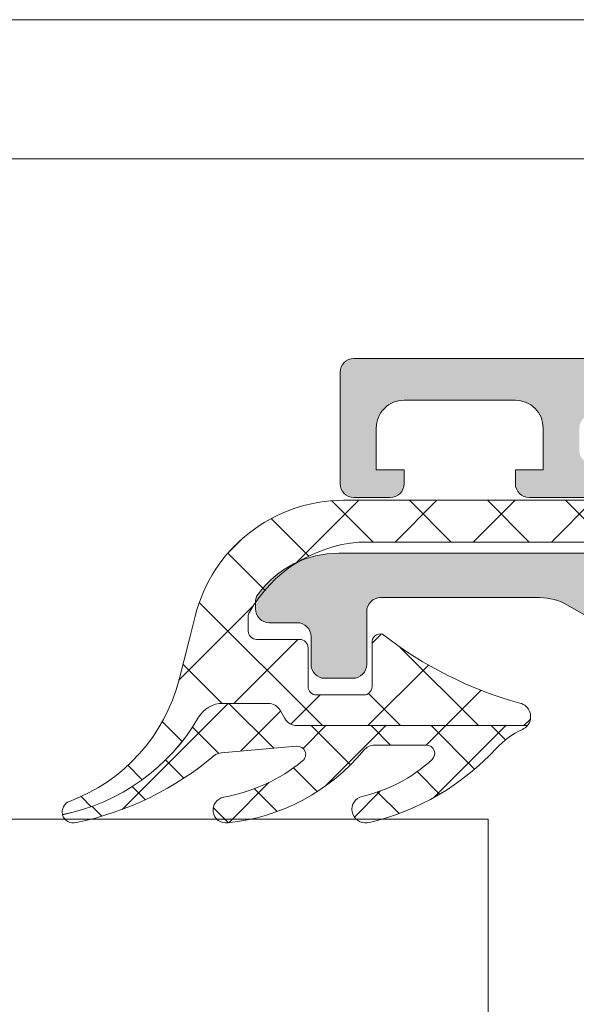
# Model space of a CAD drawing. Header units: millimetres. Extents: x 213386 to 506888, y 183055 to 450952.
# Tile 249 of 256: x 379354 to 379374, y 307937 to 307972. Entities that reach past the tile are written whole.
import ezdxf

# ---------------------------------------------------------------- set-up
doc = ezdxf.new("R2010")
doc.units = ezdxf.units.MM
doc.linetypes.add('ČÁRKOVANÁ', pattern=[19.049999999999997, 12.7, -6.35])
doc.layers.add('FASÁDA DETAILNÍ', color=255, linetype='Continuous', lineweight=0)

msp = doc.modelspace()

# ---------------------------------------------------------------- hatches: boundary and pattern name
at = {"layer": 'FASÁDA DETAILNÍ'}
h = msp.add_hatch(color=256, dxfattribs=at)
edge = h.paths.add_edge_path()
edge.add_arc((379366.1488604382, 307959.4724513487), 0.5000674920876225, 90.00773245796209, 179.9922675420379)
edge.add_line((379365.6487929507, 307959.4725188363), (379365.6487929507, 307955.4725188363))
edge.add_arc((379366.1488604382, 307955.4725863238), 0.5000674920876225, 180.0077324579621, 269.9922675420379)
edge.add_line((379366.1487929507, 307954.9725188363), (379367.4488417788, 307954.9725188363))
edge.add_arc((379367.44880488, 307955.472555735), 0.5000369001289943, 270.0042279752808, 359.9957720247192)
edge.add_line((379367.9488417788, 307955.4725188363), (379367.9488417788, 307955.9725188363))
edge.add_line((379367.9488417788, 307955.9725188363), (379366.9488417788, 307955.9725188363))
edge.add_line((379366.9488417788, 307955.9725188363), (379366.9488417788, 307957.4725188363))
edge.add_arc((379367.9488048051, 307957.4725558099), 0.9999630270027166, 89.99788148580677, 180.0021185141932, ccw=False)
edge.add_line((379367.9488417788, 307958.4725188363), (379371.9488417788, 307958.4725188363))
edge.add_arc((379371.9487649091, 307957.4724419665), 1.000076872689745, 0.004403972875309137, 89.9955960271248, ccw=False)
edge.add_line((379372.9488417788, 307957.4725188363), (379372.9488417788, 307955.9725188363))
edge.add_line((379372.9488417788, 307955.9725188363), (379371.9488417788, 307955.9725188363))
edge.add_line((379371.9488417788, 307955.9725188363), (379371.9488417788, 307955.4725188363))
edge.add_arc((379372.448784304, 307955.4724613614), 0.4999425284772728, 179.9934131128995, 270.0065868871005)
edge.add_line((379372.4488417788, 307954.9725188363), (379375.2488295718, 307954.9725188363))
edge.add_arc((379375.2488295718, 307955.4725188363), 0.5, 270, 360)
edge.add_line((379375.7488295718, 307955.4725188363), (379375.7488295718, 307955.6725188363))
edge.add_arc((379375.2488295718, 307955.6725188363), 0.5, 0, 90)
edge.add_line((379375.2488295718, 307956.1725188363), (379374.7488295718, 307956.1725188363))
edge.add_arc((379374.7488646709, 307956.6725539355), 0.5000351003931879, 180.0040217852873, 269.99597821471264, ccw=False)
edge.add_line((379374.2488295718, 307956.6725188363), (379374.2488295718, 307957.4725218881))
edge.add_arc((379374.7488461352, 307957.4725053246), 0.5000165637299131, 90.00189796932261, 179.9981020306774, ccw=False)
edge.add_line((379374.7488295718, 307957.9725218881), (379406.0488234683, 307957.9725218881))
edge.add_line((379406.0488234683, 307957.9725218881), (379412.0872810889, 307957.540125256))
edge.add_arc((379412.0488250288, 307956.5409055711), 0.9999594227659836, 0, 87.79599713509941, ccw=False)
edge.add_line((379413.0487844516, 307956.5409055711), (379413.0487844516, 307949.8724533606))
edge.add_arc((379412.5487844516, 307949.8724533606), 0.5, -90, 0, ccw=False)
edge.add_line((379412.5487844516, 307949.3724533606), (379411.6487844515, 307949.3724533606))
edge.add_arc((379411.6487844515, 307948.8724533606), 0.5, 90, 180)
edge.add_line((379411.1487844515, 307948.8724533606), (379411.1487844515, 307947.4724518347))
edge.add_arc((379411.069948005, 307947.2049312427), 0.2788950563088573, -1.1645893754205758, 73.5801235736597, ccw=False)
edge.add_line((379411.3487854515, 307947.1992628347), (379411.3487854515, 307946.7456688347))
edge.add_arc((379411.0699173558, 307946.7400081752), 0.2789255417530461, -73.57540543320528, 1.1628700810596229, ccw=False)
edge.add_line((379411.1487844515, 307946.4724648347), (379411.1487844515, 307944.5924538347))
edge.add_arc((379411.4487844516, 307944.5924538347), 0.3000000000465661, 180, 269.9999999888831)
edge.add_line((379411.4487844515, 307944.2924538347), (379412.4287587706, 307944.2924538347))
edge.add_arc((379412.4287587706, 307944.5924538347), 0.2999999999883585, 270, 360)
edge.add_line((379412.7287587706, 307944.5924538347), (379412.7287587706, 307947.3524518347))
edge.add_arc((379412.8487587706, 307947.3524518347), 0.1199999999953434, 89.99999997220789, 180, ccw=False)
edge.add_line((379412.8487587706, 307947.4724518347), (379417.1487844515, 307947.4724518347))
edge.add_arc((379417.1487844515, 307946.9724518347), 0.5, 0, 90, ccw=False)
edge.add_line((379417.6487844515, 307946.9724518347), (379417.6487844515, 307946.2724518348))
edge.add_line((379417.6487844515, 307946.2724518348), (379416.2672889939, 307943.8796315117))
edge.add_arc((379416.3869042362, 307943.8105716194), 0.1381197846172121, 149.9999999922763, 270)
edge.add_line((379416.3869042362, 307943.6724518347), (379420.1487844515, 307943.6724518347))
edge.add_arc((379420.1487844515, 307941.6724518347), 2, 0, 90, ccw=False)
edge.add_line((379422.1487844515, 307941.6724518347), (379422.1487844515, 307941.104456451))
edge.add_arc((379422.6487844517, 307941.104456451), 0.5000000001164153, 180, 214.4790717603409)
edge.add_arc((379426.3582830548, 307943.6519297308), 4.999999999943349, 214.4790717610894, 264.6507719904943)
edge.add_arc((379425.9106646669, 307938.8105784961), 0.1381197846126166, 262.2975624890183, 390.0000000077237)
edge.add_line((379426.0302799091, 307938.8796383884), (379424.6487844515, 307941.2724587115))
edge.add_line((379424.6487844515, 307941.2724587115), (379424.6487844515, 307941.9724587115))
edge.add_arc((379425.1487844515, 307941.9724587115), 0.5, 90, 180, ccw=False)
edge.add_line((379425.1487844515, 307942.4724587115), (379429.4488101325, 307942.4724587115))
edge.add_arc((379429.4488101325, 307942.3524587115), 0.1199999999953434, 0, 90, ccw=False)
edge.add_line((379429.5688101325, 307942.3524587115), (379429.5688101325, 307939.5924607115))
edge.add_arc((379429.8688101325, 307939.5924607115), 0.2999999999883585, 180, 270)
edge.add_line((379429.8688101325, 307939.2924607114), (379430.8487844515, 307939.2924607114))
edge.add_arc((379430.8487844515, 307939.5924607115), 0.3000000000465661, 270.0000000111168, 360)
edge.add_line((379431.1487844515, 307939.5924607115), (379431.1487844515, 307941.4724717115))
edge.add_arc((379431.2276515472, 307941.740015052), 0.2789255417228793, 178.837129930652, 253.57540544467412, ccw=False)
edge.add_line((379430.9487834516, 307941.7456757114), (379430.9487834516, 307942.1992697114))
edge.add_arc((379431.2276208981, 307942.2049381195), 0.2788950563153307, 106.41987642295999, 181.1645893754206, ccw=False)
edge.add_line((379431.1487844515, 307942.4724587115), (379431.1487844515, 307945.4725171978))
edge.add_line((379431.1487844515, 307945.4725171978), (379430.4487120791, 307946.1726200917))
edge.add_line((379430.4487120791, 307946.1726200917), (379429.8487059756, 307946.1726200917))
edge.add_line((379429.8487059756, 307946.1726200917), (379429.8487059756, 307944.5726139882))
edge.add_arc((379429.3486965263, 307944.5726234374), 0.5000094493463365, 270.00108278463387, 359.9989172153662, ccw=False)
edge.add_line((379429.3487059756, 307944.0726139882), (379428.9532778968, 307944.0726139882))
edge.add_arc((379428.9532778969, 307944.5726139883), 0.5000000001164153, 254.9999999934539, 269.9999999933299, ccw=False)
edge.add_line((379428.8238683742, 307944.0896510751), (379427.3899816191, 307944.4738598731))
edge.add_arc((379427.6488006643, 307945.4397856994), 1.00000000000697, 180, 254.9999999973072, ccw=False)
edge.add_line((379426.6488006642, 307945.4397856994), (379426.6488006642, 307951.1726078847))
edge.add_line((379426.6488006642, 307951.1726078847), (379429.8487059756, 307951.1726078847))
edge.add_line((379429.8487059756, 307951.1726078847), (379429.8487059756, 307950.3726200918))
edge.add_line((379429.8487059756, 307950.3726200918), (379430.4487120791, 307950.3726200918))
edge.add_line((379430.4487120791, 307950.3726200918), (379431.1486937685, 307951.5850529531))
edge.add_line((379431.1486937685, 307951.5850529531), (379431.1486937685, 307952.6726078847))
edge.add_line((379431.1486937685, 307952.6726078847), (379416.1487844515, 307952.6726078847))
edge.add_arc((379416.1487844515, 307953.1726078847), 0.5, 180, 270, ccw=False)
edge.add_line((379415.6487844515, 307953.1726078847), (379415.6487844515, 307958.9725188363))
edge.add_arc((379414.6487844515, 307958.9725188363), 1, 0, 90)
edge.add_line((379414.6487844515, 307959.9725188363), (379366.1487929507, 307959.9725188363))
edge = h.paths.add_edge_path(flags=16)
edge.add_line((379425.0488006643, 307950.3726200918), (379425.0488006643, 307945.9726200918))
edge.add_arc((379424.5488006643, 307945.9726200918), 0.5, -90, 0, ccw=False)
edge.add_line((379424.5488006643, 307945.4726200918), (379420.1488006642, 307945.4726200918))
edge.add_arc((379420.1488006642, 307945.9726200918), 0.5, 180, 270, ccw=False)
edge.add_line((379419.6488006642, 307945.9726200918), (379419.6488006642, 307950.3726200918))
edge.add_arc((379420.1488006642, 307950.3726200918), 0.5, 90, 180, ccw=False)
edge.add_line((379420.1488006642, 307950.8726200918), (379424.5488006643, 307950.8726200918))
edge.add_arc((379424.5488006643, 307950.3726200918), 0.5, 0, 90, ccw=False)
h = msp.add_hatch(dxfattribs=at)
h.set_pattern_fill('ANSI37', color=256, scale=0.625, angle=270, style=0)
h.set_pattern_definition([(315, (379375.6487931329, 307952.9725188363), (1.403165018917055, 1.403165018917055), []), (44.99999999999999, (379375.6487931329, 307952.9725188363), (-1.403165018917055, 1.403165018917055), [])])
edge = h.paths.add_edge_path()
edge.add_ellipse((379366.7618776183, 307948.3519570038), major_axis=(-5.03946705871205, 0), ratio=1, start_angle=274.9644612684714, end_angle=330.2082155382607)
edge.add_ellipse((379362.648793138, 307950.7067572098), major_axis=(-0.3000000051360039, 0), ratio=1, start_angle=330.2078270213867, end_angle=359.9993073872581)
edge.add_line((379362.3487931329, 307950.7067608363), (379362.3487901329, 307950.1724768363))
edge.add_ellipse((379362.6487898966, 307950.1724756), major_axis=(-0.2999997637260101, 0), ratio=1, start_angle=-0.0002361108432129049, end_angle=90.00004511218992)
edge.add_line((379362.6487901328, 307949.8724758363), (379364.1987871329, 307949.8724758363))
edge.add_ellipse((379364.1987794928, 307949.5724651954), major_axis=(-0.3000106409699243, 0), ratio=1, start_angle=180.0043239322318, end_angle=269.9985408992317, ccw=False)
edge.add_line((379364.4987901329, 307949.5724878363), (379364.4988011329, 307948.1725058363))
edge.add_ellipse((379364.7987909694, 307948.1725086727), major_axis=(-0.2999898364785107, 0), ratio=1, start_angle=0.0005417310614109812, end_angle=89.99964924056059)
edge.add_line((379364.7987891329, 307947.8725188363), (379366.4988011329, 307947.8725188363))
edge.add_ellipse((379366.4987939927, 307948.1725289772), major_axis=(-0.3000101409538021, 0), ratio=1, start_angle=90.00136362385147, end_angle=179.9955805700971)
edge.add_line((379366.7988041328, 307948.1725058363), (379366.7987931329, 307949.7363368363))
edge.add_ellipse((379367.0999521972, 307949.7691938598), major_axis=(-0.3029461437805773, 0), ratio=1, start_angle=-103.48357731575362, end_angle=6.226450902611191, ccw=False)
edge.add_ellipse((379375.8048753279, 307961.0851581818), major_axis=(-14.00076634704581, 0), ratio=1, start_angle=51.92437992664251, end_angle=74.69826779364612)
edge.add_ellipse((379371.9981617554, 307947.0929204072), major_axis=(-0.5004721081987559, 0), ratio=1, start_angle=140.1933656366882, end_angle=257.0823914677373, ccw=False)
edge.add_line((379372.3826291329, 307946.7725188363), (379364.0993501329, 307946.7725188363))
edge.add_ellipse((379364.0993506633, 307947.2725185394), major_axis=(-0.4999997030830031, 0), ratio=1, start_angle=29.999980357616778, end_angle=89.99993921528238, ccw=False)
edge.add_line((379363.6663381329, 307947.0225188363), (379363.4931321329, 307947.3225188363))
edge.add_ellipse((379363.0601196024, 307947.0725191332), major_axis=(-0.4999997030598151, 0), ratio=1, start_angle=209.9999803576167, end_angle=269.9999392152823)
edge.add_line((379363.0601201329, 307947.5725188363), (379361.4307721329, 307947.5725188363))
edge.add_ellipse((379361.4307713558, 307946.5725194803), major_axis=(-0.9999993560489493, 0), ratio=1, start_angle=269.9999554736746, end_angle=329.949661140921)
edge.add_ellipse((379354.2463906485, 307950.7288462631), major_axis=(-7.300023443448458, 0), ratio=1, start_angle=101.2855536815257, end_angle=149.9496454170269, ccw=False)
edge.add_ellipse((379356.0616227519, 307943.6725092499), major_axis=(-0.3999905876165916, 0), ratio=1, start_angle=-69.49817055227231, end_angle=14.85297522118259, ccw=False)
edge.add_ellipse((379353.6875558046, 307950.0216073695), major_axis=(-6.378448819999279, 0), ratio=1, start_angle=110.501874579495, end_angle=165.5474022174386)
edge.add_line((379359.8641551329, 307948.4296808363), (379360.2277421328, 307949.8403878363))
edge.add_line((379360.2277421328, 307949.8403878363), (379360.4378551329, 307950.7030888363))
edge.add_ellipse((379365.7744778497, 307949.3725238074), major_axis=(-5.499995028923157, 0), ratio=1, start_angle=269.9999657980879, end_angle=346.00004503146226, ccw=False)
edge.add_line((379365.7744811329, 307954.8725188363), (379378.1925091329, 307954.8725188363))
edge.add_line((379378.1925091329, 307954.8725188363), (379379.5555661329, 307954.5848998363))
edge.add_ellipse((379379.658798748, 307955.0741261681), major_axis=(-0.4999993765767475, 0), ratio=1, start_angle=78.08469922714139, end_angle=139.7162484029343)
edge.add_line((379380.0402241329, 307954.7508398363), (379381.6138351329, 307956.6074478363))
edge.add_ellipse((379382.1859741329, 307956.1225183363), major_axis=(-0.749999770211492, 0), ratio=1, start_angle=139.7162938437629, end_angle=319.71629384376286, ccw=False)
edge.add_line((379382.7581131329, 307955.6375888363), (379380.7988271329, 307953.3259448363))
edge.add_ellipse((379380.0359755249, 307953.9725169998), major_axis=(-0.9999990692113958, 0), ratio=1, start_angle=78.0847521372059, end_angle=139.7163013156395, ccw=False)
edge.add_line((379379.8295111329, 307952.9940638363), (379378.0359741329, 307953.3725188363))
edge.add_line((379378.0359741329, 307953.3725188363), (379366.3257731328, 307953.3725188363))
h = msp.add_hatch(color=256, dxfattribs=at)
edge = h.paths.add_edge_path()
edge.add_line((379380.1487931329, 307950.5725188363), (379379.7755881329, 307950.2725188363))
edge.add_line((379379.7755881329, 307950.2725188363), (379375.8023831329, 307950.2725188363))
edge.add_ellipse((379375.8023847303, 307952.2725260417), major_axis=(-2.000007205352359, 0), ratio=1, start_angle=60.000066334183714, end_angle=89.99995423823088, ccw=False)
edge.add_line((379374.8023831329, 307950.5404678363), (379373.8253311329, 307951.1045698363))
edge.add_ellipse((379372.8253295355, 307949.3725116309), major_axis=(-2.000007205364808, 0), ratio=1, start_angle=240.0000663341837, end_angle=269.9999542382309)
edge.add_line((379372.8253311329, 307951.3725188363), (379367.1054971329, 307951.3725188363))
edge.add_ellipse((379367.1054967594, 307950.8725192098), major_axis=(-0.4999996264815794, 0), ratio=1, start_angle=-90.00004280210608, end_angle=4.280210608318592e-05)
edge.add_line((379366.6054971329, 307950.8725188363), (379366.6054971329, 307948.9725188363))
edge.add_ellipse((379366.1057551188, 307948.9722608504), major_axis=(-0.499742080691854, 0), ratio=1, start_angle=89.9704217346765, end_angle=180.0295782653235, ccw=False)
edge.add_line((379366.1054971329, 307948.4725188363), (379365.1054971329, 307948.4725188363))
edge.add_ellipse((379365.105239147, 307948.9722608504), major_axis=(-0.499742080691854, 0), ratio=1, start_angle=-0.029578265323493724, end_angle=90.0295782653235, ccw=False)
edge.add_line((379364.6054971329, 307948.9725188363), (379364.6054971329, 307949.9725188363))
edge.add_ellipse((379364.1057576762, 307949.9727793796), major_axis=(-0.4997395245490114, 0), ratio=1, start_angle=179.9701283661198, end_angle=270.0298716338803)
edge.add_line((379364.1054971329, 307950.4725188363), (379363.1054971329, 307950.4725188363))
edge.add_ellipse((379363.105243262, 307950.9722669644), major_axis=(-0.4997481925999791, 0), ratio=1, start_angle=-0.028876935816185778, end_angle=90.02910612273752, ccw=False)
edge.add_line((379362.6054951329, 307950.9725188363), (379362.6054951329, 307951.2055498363))
edge.add_ellipse((379363.105494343, 307951.2055503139), major_axis=(-0.4999992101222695, 0), ratio=1, start_angle=-36.24931301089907, end_angle=5.472831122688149e-05, ccw=False)
edge.add_ellipse((379365.6054976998, 307949.3725124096), major_axis=(-3.600006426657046, 0), ratio=1, start_angle=270.0000408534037, end_angle=323.7506139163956, ccw=False)
edge.add_line((379365.6054951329, 307952.9725188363), (379375.5487931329, 307952.9725188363))
edge.add_ellipse((379375.5487932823, 307952.7725189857), major_axis=(-0.1999998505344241, 0), ratio=1, start_angle=179.9999571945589, end_angle=270.0000428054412, ccw=False)
edge.add_line((379375.7487931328, 307952.7725188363), (379375.7487931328, 307952.0552978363))
edge.add_line((379375.7487931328, 307952.0552978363), (379375.6078321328, 307951.9143988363))
edge.add_ellipse((379375.7487935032, 307951.7725188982), major_axis=(-0.2000000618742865, 0), ratio=1, start_angle=-45.1860756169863, end_angle=89.99989391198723)
edge.add_line((379375.7487931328, 307951.5725188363), (379377.6483621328, 307951.5725188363))
edge.add_line((379377.6483621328, 307951.5725188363), (379381.7270101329, 307951.2582008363))
edge.add_ellipse((379381.6487926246, 307950.7643561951), major_axis=(-0.5000005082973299, 0), ratio=1, start_angle=180.0000734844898, end_angle=260.9999772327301, ccw=False)
edge.add_line((379382.1487931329, 307950.7643568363), (379382.1487931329, 307950.5725188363))
edge.add_ellipse((379381.6487935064, 307950.5725184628), major_axis=(-0.4999996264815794, 0), ratio=1, start_angle=89.99995719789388, end_angle=180.0000428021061, ccw=False)
edge.add_line((379381.6487931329, 307950.0725188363), (379381.5487931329, 307950.0725188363))
edge.add_ellipse((379381.5487929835, 307950.272518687), major_axis=(-0.1999998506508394, 0), ratio=1, start_angle=-4.278876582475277e-05, end_angle=90.00004278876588, ccw=False)
edge.add_line((379381.3487931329, 307950.2725188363), (379381.3487931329, 307950.5725188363))
edge.add_line((379381.3487931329, 307950.5725188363), (379380.1487931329, 307950.5725188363))
h = msp.add_hatch(dxfattribs=at)
h.set_pattern_fill('ANSI37', color=256, scale=0.48, angle=270, style=0)
h.set_pattern_definition([(315, (379375.6487931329, 307952.9725188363), (1.077630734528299, 1.077630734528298), []), (44.99999999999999, (379375.6487931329, 307952.9725188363), (-1.077630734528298, 1.077630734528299), [])])
edge = h.paths.add_edge_path()
edge.add_arc((379366.8876797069, 307945.571519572), 0.4999992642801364, 90.00006577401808, 140.5926628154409, ccw=False)
edge.add_line((379366.8876791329, 307946.0715188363), (379368.7497761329, 307946.0715188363))
edge.add_arc((379368.7497757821, 307945.7715186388), 0.3000001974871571, -47.35784304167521, 89.99993299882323, ccw=False)
edge.add_arc((379365.1823610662, 307949.645313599), 5.56618811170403, 282.1910326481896, 312.64226110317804, ccw=False)
edge.add_arc((379366.5656550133, 307943.7612373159), 0.4897187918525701, 115.1172428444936, 287.0139722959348)
edge.add_arc((379364.61976369, 307952.1009951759), 9.05242085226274, 283.3434387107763, 317.2066788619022)
edge.add_arc((379373.463940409, 307943.9131149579), 2.999999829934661, 114.75490300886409, 137.2067131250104, ccw=False)
edge.add_arc((379371.9981582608, 307947.0919210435), 0.5004752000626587, 294.7551757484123, 320.1935658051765)
edge.add_line((379372.3826291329, 307946.7715188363), (379364.0993501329, 307946.7715188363))
edge.add_arc((379364.0993506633, 307947.2715185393), 0.4999997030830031, 209.9999803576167, 269.9999392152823, ccw=False)
edge.add_line((379363.6663381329, 307947.0215188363), (379363.4931321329, 307947.3215188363))
edge.add_arc((379363.0601196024, 307947.0715191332), 0.4999997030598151, 29.99998035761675, 89.99993921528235)
edge.add_line((379363.0601201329, 307947.5715188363), (379361.4307721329, 307947.5715188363))
edge.add_arc((379361.4307713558, 307946.5715194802), 0.999999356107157, 89.99995547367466, 149.949661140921)
edge.add_arc((379354.2463906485, 307950.7278462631), 7.300023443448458, 281.2855536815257, 329.9496454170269, ccw=False)
edge.add_arc((379356.061623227, 307943.6715091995), 0.3999910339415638, 194.8529508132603, 285.0012766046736)
edge.add_arc((379353.9349027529, 307954.1910132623), 11.13157184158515, 281.5576577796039, 310.5869612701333)
edge.add_line((379361.1771191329, 307945.7374818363), (379361.3693361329, 307945.7951828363))
edge.add_line((379361.3693361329, 307945.7951828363), (379364.0865431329, 307946.0330208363))
edge.add_arc((379364.112702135, 307945.7341635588), 0.2999999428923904, -50.969048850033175, 95.00235508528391, ccw=False)
edge.add_arc((379360.3185300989, 307950.414389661), 6.324969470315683, 280.4799707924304, 309.03103330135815, ccw=False)
edge.add_arc((379361.5474074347, 307943.7365538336), 0.4650353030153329, 99.7079737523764, 277.5281371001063)
edge.add_arc((379360.8979086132, 307950.4928861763), 7.252239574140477, 275.621671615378, 320.592489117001)

# ---------------------------------------------------------------- linework, layer by layer
for points in [[(399616.6382373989, 284292.1544280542), (373036.6382373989, 284292.1544280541), (373036.6382373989, 307972.1544280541), (399616.6382373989, 307972.1544280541)], [(378983.2835165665, 307943.4084306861), (379370.9742934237, 307943.4084306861), (379370.9742934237, 307899.4084306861), (378983.2835165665, 307899.4084306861), (378902.3126377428, 307899.4084306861), (378902.3126377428, 307943.4084306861)]]:
    msp.add_lwpolyline(points, close=True, dxfattribs=at)
at = {"layer": 'FASÁDA DETAILNÍ', "linetype": 'ČÁRKOVANÁ', "ltscale": 5}
msp.add_lwpolyline([(399611.6382373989, 284297.1544280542), (373041.6382373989, 284297.1544280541), (373041.6382373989, 307967.1544280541), (399611.6382373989, 307967.1544280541)], close=True, dxfattribs=at)
at = {"layer": 'FASÁDA DETAILNÍ'}
msp.add_lwpolyline([(379414.6487844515, 307959.9725188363), (379366.1487929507, 307959.9725188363, 0.4141345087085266), (379365.6487929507, 307959.4725188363), (379365.6487929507, 307955.4725188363, 0.4141345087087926), (379366.1487929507, 307954.9725188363), (379367.4488417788, 307954.9725188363, 0.4141703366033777), (379367.9488417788, 307955.4725188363), (379367.9488417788, 307955.9725188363), (379366.9488417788, 307955.9725188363), (379366.9488417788, 307957.4725188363, -0.4142352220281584), (379367.9488417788, 307958.4725188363), (379371.9488417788, 307958.4725188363, -0.4141685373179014), (379372.9488417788, 307957.4725188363), (379372.9488417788, 307955.9725188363), (379371.9488417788, 307955.9725188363), (379371.9488417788, 307955.4725188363, 0.4142809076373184), (379372.4488417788, 307954.9725188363), (379375.2488295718, 307954.9725188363, 0.4142135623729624)], format="xyb", dxfattribs=at)
at = {"layer": 'FASÁDA DETAILNÍ', "extrusion": (0, 0, -1)}
for points in [[(-379378.0359741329, 307953.3725188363), (-379366.3257731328, 307953.3725188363), (-379366.3257731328, 307953.3725188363, -0.245826), (-379362.3884431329, 307950.8558138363, -0.130727), (-379362.3487931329, 307950.7067608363), (-379362.3487901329, 307950.1724768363), (-379362.3487901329, 307950.1724768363, -0.414215), (-379362.6487901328, 307949.8724758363), (-379364.1987871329, 307949.8724758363), (-379364.1987871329, 307949.8724758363, 0.414184), (-379364.4987901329, 307949.5724878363), (-379364.4988011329, 307948.1725058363), (-379364.4988011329, 307948.1725058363, -0.414209), (-379364.7987891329, 307947.8725188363), (-379366.4988011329, 307947.8725188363), (-379366.4988011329, 307947.8725188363, -0.414184), (-379366.7988041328, 307948.1725058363), (-379366.7987931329, 307949.7363368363), (-379366.7987931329, 307949.7363368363, 0.51896), (-379367.1705891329, 307950.0637898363, -0.0996982), (-379372.1100421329, 307947.5807268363, 0.559391), (-379372.3826291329, 307946.7725188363), (-379364.0993501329, 307946.7725188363), (-379364.0993501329, 307946.7725188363, 0.267949), (-379363.6663381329, 307947.0225188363), (-379363.4931321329, 307947.3225188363), (-379363.4931321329, 307947.3225188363, -0.267949), (-379363.0601201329, 307947.5725188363), (-379361.4307721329, 307947.5725188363), (-379361.4307721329, 307947.5725188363, -0.267714), (-379360.5651861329, 307947.0732798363, 0.215587), (-379355.6749971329, 307943.5699758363, 0.385623), (-379355.9215311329, 307944.0471648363, -0.244909), (-379359.8641551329, 307948.4296808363), (-379360.2277421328, 307949.8403878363), (-379360.4378551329, 307950.7030888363), (-379360.4378551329, 307950.7030888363, 0.344328), (-379365.7744811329, 307954.8725188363), (-379378.1925091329, 307954.8725188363)], [(-379374.8023831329, 307950.5404678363), (-379373.8253311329, 307951.1045698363), (-379373.8253311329, 307951.1045698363, -0.131652), (-379372.8253311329, 307951.3725188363), (-379367.1054971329, 307951.3725188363), (-379367.1054971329, 307951.3725188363, -0.414214), (-379366.6054971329, 307950.8725188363), (-379366.6054971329, 307948.9725188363), (-379366.6054971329, 307948.9725188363, 0.414516), (-379366.1054971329, 307948.4725188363), (-379365.1054971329, 307948.4725188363), (-379365.1054971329, 307948.4725188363, 0.414516), (-379364.6054971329, 307948.9725188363), (-379364.6054971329, 307949.9725188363), (-379364.6054971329, 307949.9725188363, -0.414519), (-379364.1054971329, 307950.4725188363), (-379363.1054971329, 307950.4725188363), (-379363.1054971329, 307950.4725188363, 0.41451), (-379362.6054951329, 307950.9725188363), (-379362.6054951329, 307951.2055498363), (-379362.6054951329, 307951.2055498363, 0.1595), (-379362.7022691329, 307951.5011998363, 0.238928), (-379365.6054951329, 307952.9725188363), (-379375.5487931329, 307952.9725188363)]]:
    msp.add_lwpolyline(points, format="xyb", dxfattribs=at)
at = {"layer": 'FASÁDA DETAILNÍ'}
msp.add_lwpolyline([(379366.5013541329, 307945.8889338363, -0.224409), (379366.8876791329, 307946.0715188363), (379368.7497761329, 307946.0715188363), (379368.7497761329, 307946.0715188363, -0.683163), (379368.9530011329, 307945.5508388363, -0.133656), (379366.3577831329, 307944.2046488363, 0.931673), (379366.7089491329, 307943.2929518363, 0.148841), (379371.2625121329, 307945.9511808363, -0.0982791), (379372.2077281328, 307946.6374368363, 0.111454), (379372.3826291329, 307946.7715188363), (379364.0993501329, 307946.7715188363), (379364.0993501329, 307946.7715188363, -0.267949), (379363.6663381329, 307947.0215188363), (379363.4931321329, 307947.3215188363), (379363.4931321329, 307947.3215188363, 0.267949), (379363.0601201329, 307947.5715188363), (379361.4307721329, 307947.5715188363), (379361.4307721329, 307947.5715188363, 0.267714), (379360.5651861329, 307947.0722798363, -0.215587), (379355.6749971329, 307943.5689758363, 0.414972), (379356.1651571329, 307943.2851498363, 0.127346), (379361.1771191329, 307945.7374818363), (379361.3693361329, 307945.7951828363), (379364.0865431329, 307946.0330208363), (379364.0865431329, 307946.0330208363, -0.739768), (379364.3016241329, 307945.5011218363, -0.125226), (379361.4689901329, 307944.1949298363, 0.981156), (379361.6083331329, 307943.2755268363, 0.19878), (379366.5013541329, 307945.8889338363)], format="xyb", close=True, dxfattribs=at)

doc.saveas('drawing.dxf')
